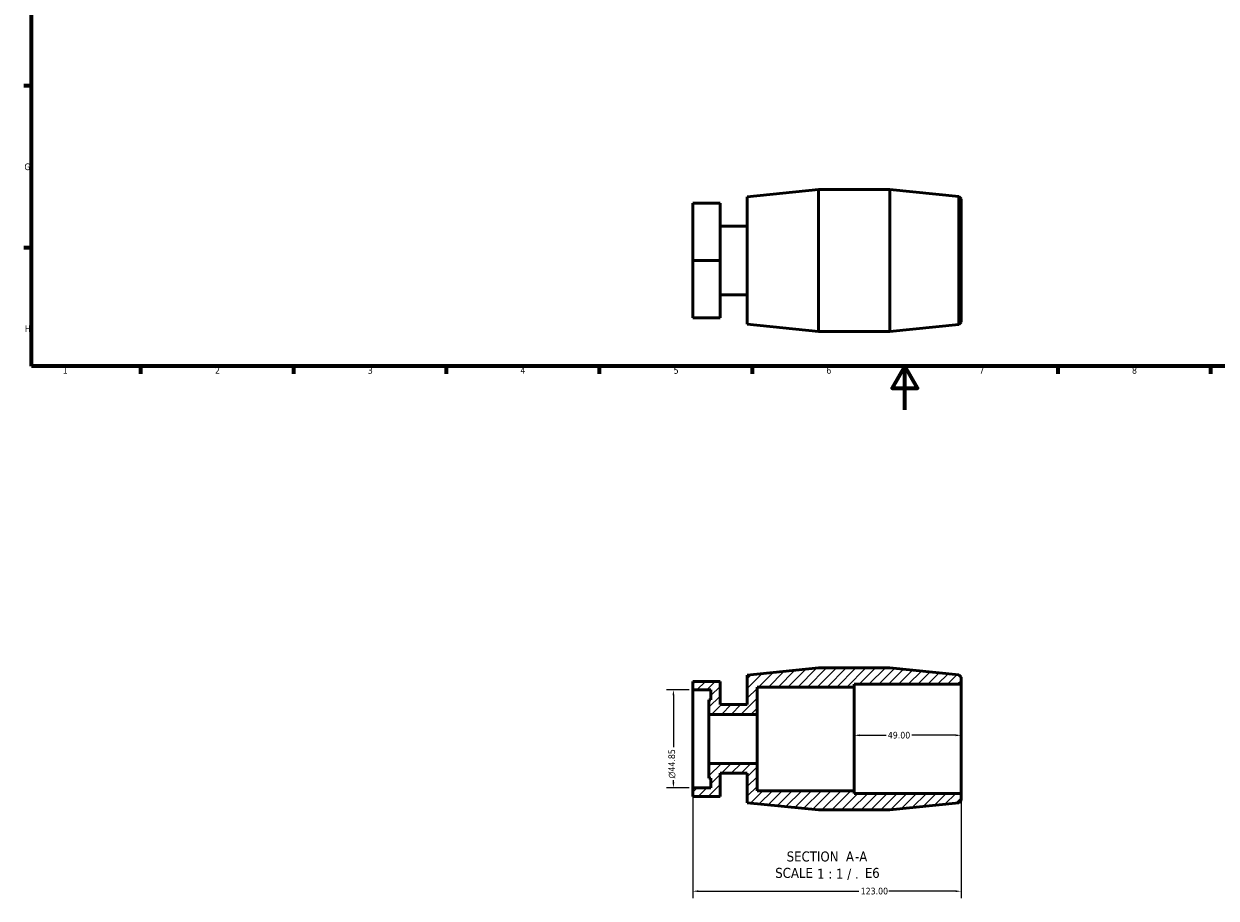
# Model space of a CAD drawing. Header units: millimetres. Extents: x 0 to 907, y -224 to 594.
# Tile 1 of 3: x 17 to 563, y -224 to 177. Entities that reach past the tile are written whole.
import ezdxf

# ---------------------------------------------------------------- set-up
doc = ezdxf.new("R2010")
doc.units = ezdxf.units.MM
for name, color, linetype, lineweight in [('Border (ANSI)', 7, 'Continuous', 70), ('Dimension (ANSI)', 7, 'Continuous', 25), ('Hatch (ANSI)', 7, 'Continuous', 18), ('Symbol (ANSI)', 7, 'Continuous', 25), ('Visible (ANSI)', 7, 'Continuous', 50)]:
    doc.layers.add(name, color=color, linetype=linetype, lineweight=lineweight)
doc.styles.add('Label Text (ANSI)', font='tahoma.ttf')
doc.styles.add('Note Text (ANSI)', font='tahoma.ttf')
doc.dimstyles.new('Default - mm (ANSI)', dxfattribs={"dimtxt": 3.048, "dimasz": 2.5, "dimexe": 3.175, "dimexo": 1.6002, "dimgap": 0.8, "dimtad": 0, "dimtoh": 1, "dimzin": 4, "dimdsep": 46, "dimtxsty": 'Note Text (ANSI)', "dimcen": 0.09, "dimdle": 10, "dimclrd": 256, "dimclre": 256, "dimclrt": 256, "dimadec": 1, "dimazin": 1, "dimtfac": 1, "dimtofl": 0, "dimtmove": 0, "dimatfit": 3, "dimfxl": 0, "dimtolj": 1, "dimtzin": 4, "dimlwd": -1, "dimlwe": -1, "dimarcsym": 0})
pattern_1 = [(45, (0, 0), (-2.245064, 2.245064), [])]

# ---------------------------------------------------------------- blocks, each defined once
blk = doc.blocks.new('Borders Default Border')
at = {"layer": 'Border (ANSI)'}
for p, q in [((20, 148.5), (16.55, 148.5)), ((20, 74.25), (16.55, 74.25)), ((70.08, 20), (70.08, 16.55)), ((140.17, 20), (140.17, 16.55)), ((210.25, 20), (210.25, 16.55)), ((280.33, 20), (280.33, 16.55)), ((350.42, 20), (350.42, 16.55)), ((490.58, 20), (490.58, 16.55)), ((560.67, 20), (560.67, 16.55))]:
    blk.add_line(p, q, dxfattribs=at)
at = {"layer": 'Border (ANSI)', "flags": 128}
for points in [[(20, 20), (20, 574), (821, 574), (821, 20), (20, 20)], [(420.5, 0), (420.5, 20), (414.73, 10), (426.27, 10), (420.5, 20)]]:
    blk.add_lwpolyline(points, dxfattribs=at)
at = {"layer": 'Border (ANSI)', "char_height": 3.05, "attachment_point": 7, "style": 'Note Text (ANSI)'}
for s, insert in [('G', (16.81, 109.79)), ('H', (16.97, 35.6)), ('1', (34.35, 16.55)), ('2', (104.2, 16.55)), ('3', (174.26, 16.49)), ('4', (244.23, 16.55)), ('5', (314.48, 16.49)), ('6', (384.49, 16.49)), ('7', (454.6, 16.55)), ('8', (524.63, 16.48))]:
    blk.add_mtext(s, dxfattribs=dict(at, insert=insert))
blk = doc.blocks.new('*D8')
at = {"layer": 'Defpoints', "color": 0, "transparency": 16777216}
for p in [(397.26, -149.15), (397.26, -149.15), (446.26, -149.15)]:
    blk.add_point(p, dxfattribs=at)
at = {"layer": 'Dimension (ANSI)', "transparency": 16777216}
for p, q in [((399.76, -149.15), (411.87, -149.15)), ((443.76, -149.15), (423.65, -149.15))]:
    blk.add_line(p, q, dxfattribs=at)
for points in [[(399.76, -148.73), (399.76, -149.57), (397.26, -149.15)], [(443.76, -148.73), (443.76, -149.57), (446.26, -149.15)]]:
    blk.add_solid(points, dxfattribs=at)
at = {"layer": 'Dimension (ANSI)', "transparency": 16777216, "insert": (412.67, -147.56), "char_height": 3.048, "attachment_point": 1, "style": 'Note Text (ANSI)'}
blk.add_mtext('\\A1;49.00', dxfattribs=at)
blk = doc.blocks.new('*D9')
at = {"layer": 'Defpoints', "color": 0, "transparency": 16777216}
for p in [(323.26, -173.21), (446.26, -175.79), (446.26, -220.6)]:
    blk.add_point(p, dxfattribs=at)
at = {"layer": 'Dimension (ANSI)', "transparency": 16777216}
for p, q in [((323.26, -174.81), (323.26, -223.77)), ((446.26, -177.39), (446.26, -223.77)), ((325.76, -220.6), (399.42, -220.6)), ((443.76, -220.6), (413.1, -220.6))]:
    blk.add_line(p, q, dxfattribs=at)
for points in [[(325.76, -220.18), (325.76, -221.01), (323.26, -220.6)], [(443.76, -220.18), (443.76, -221.01), (446.26, -220.6)]]:
    blk.add_solid(points, dxfattribs=at)
at = {"layer": 'Dimension (ANSI)', "transparency": 16777216, "insert": (400.22, -219.01), "char_height": 3.048, "attachment_point": 1, "style": 'Note Text (ANSI)'}
blk.add_mtext('\\A1;123.00', dxfattribs=at)
blk = doc.blocks.new('*D10')
at = {"layer": 'Defpoints', "color": 0, "transparency": 16777216}
for p in [(323.26, -128.36), (314.37, -173.21), (323.26, -173.21)]:
    blk.add_point(p, dxfattribs=at)
at = {"layer": 'Dimension (ANSI)', "transparency": 16777216}
for p, q in [((321.66, -128.36), (311.19, -128.36)), ((314.37, -130.86), (314.37, -154.64)), ((321.66, -173.21), (311.19, -173.21)), ((314.37, -170.71), (314.37, -169.74))]:
    blk.add_line(p, q, dxfattribs=at)
for points in [[(313.95, -130.86), (314.79, -130.86), (314.37, -128.36)], [(313.95, -170.71), (314.79, -170.71), (314.37, -173.21)]]:
    blk.add_solid(points, dxfattribs=at)
at = {"layer": 'Dimension (ANSI)', "transparency": 16777216, "insert": (312.08, -168.94), "char_height": 3.048, "attachment_point": 1, "rotation": 90, "style": 'Note Text (ANSI)'}
blk.add_mtext('\\A1;{\\fAIGDT|b0|i0;\\ln}\\fTahoma|b0|i0;44.85', dxfattribs=at)

msp = doc.modelspace()

# ---------------------------------------------------------------- hatches: boundary and pattern name
at = {"layer": 'Hatch (ANSI)'}
h = msp.add_hatch(dxfattribs=at)
h.set_pattern_fill('ANSI31', color=256, scale=25.4, style=0)
h.set_pattern_definition(pattern_1)
h.paths.add_polyline_path([(352.744, -127.037), (397.259, -127.037), (397.259, -125.787), (446.259, -125.787), (446.259, -122.537), (445.264, -121.438), (413.593, -118.287), (380.926, -118.287), (348.259, -121.537), (348.259, -135.091), (335.759, -135.091), (335.759, -124.44), (323.259, -124.44), (323.259, -128.365), (331.509, -128.365), (331.509, -132.849), (330.684, -132.849), (330.684, -139.576), (352.744, -139.576)])
h = msp.add_hatch(dxfattribs=at)
h.set_pattern_fill('ANSI31', color=256, scale=25.4, style=0)
h.set_pattern_definition(pattern_1)
h.paths.add_polyline_path([(397.259, -174.537), (352.744, -174.537), (352.744, -161.998), (330.684, -161.998), (330.684, -168.725), (331.509, -168.725), (331.509, -173.21), (323.259, -173.21), (323.259, -177.134), (335.759, -177.134), (335.759, -166.483), (348.259, -166.483), (348.259, -180.037), (380.926, -183.287), (413.593, -183.287), (445.264, -180.136), (446.259, -179.037), (446.259, -175.787), (397.259, -175.787)])

# ---------------------------------------------------------------- linework, layer by layer
at = {"layer": 'Visible (ANSI)'}
for p, q in [((348.259, 97.684), (380.926, 100.934)), ((380.926, 35.934), (380.926, 100.934)), ((380.926, 100.934), (413.593, 100.934)), ((413.593, 35.934), (413.593, 100.934)), ((445.264, 97.783), (413.593, 100.934)), ((323.259, 94.781), (335.759, 94.781)), ((323.259, 68.434), (323.259, 94.781)), ((335.759, 68.434), (335.759, 94.781)), ((348.259, 39.184), (348.259, 97.684)), ((445.264, 39.085), (445.264, 97.783)), ((446.259, 96.684), (445.264, 97.783)), ((446.259, 96.684), (446.259, 40.184)), ((335.759, 84.13), (348.259, 84.13)), ((323.259, 68.434), (335.759, 68.434)), ((323.259, 42.088), (323.259, 68.434)), ((335.759, 42.088), (335.759, 68.434)), ((335.759, 52.739), (348.259, 52.739)), ((323.259, 42.088), (335.759, 42.088)), ((348.259, 39.184), (380.926, 35.934)), ((445.264, 39.085), (413.593, 35.934)), ((446.259, 40.184), (445.264, 39.085)), ((380.926, 35.934), (413.593, 35.934)), ((380.926, -118.287), (348.259, -121.537)), ((413.593, -118.287), (380.926, -118.287)), ((445.264, -121.438), (413.593, -118.287)), ((335.759, -124.44), (323.259, -124.44)), ((323.259, -124.44), (323.259, -128.365)), ((335.759, -135.091), (335.759, -124.44)), ((348.259, -121.537), (348.259, -135.091)), ((446.259, -122.537), (445.264, -121.438)), ((446.259, -125.787), (446.259, -122.537)), ((323.259, -128.365), (331.509, -128.365)), ((323.259, -173.21), (323.259, -128.365)), ((331.509, -128.365), (331.509, -132.849)), ((352.744, -127.037), (397.259, -127.037)), ((352.744, -139.576), (352.744, -127.037)), ((397.259, -127.037), (397.259, -125.787)), ((397.259, -125.787), (446.259, -125.787)), ((397.259, -174.537), (397.259, -127.037)), ((446.259, -175.787), (446.259, -125.787)), ((331.509, -132.849), (330.684, -132.849)), ((330.684, -132.849), (330.684, -139.576)), ((348.259, -135.091), (335.759, -135.091)), ((330.684, -139.576), (352.744, -139.576)), ((330.684, -161.998), (330.684, -139.576)), ((352.744, -161.998), (352.744, -139.576)), ((352.744, -161.998), (330.684, -161.998)), ((330.684, -161.998), (330.684, -168.725)), ((352.744, -174.537), (352.744, -161.998)), ((330.684, -168.725), (331.509, -168.725)), ((331.509, -168.725), (331.509, -173.21)), ((335.759, -177.134), (335.759, -166.483)), ((335.759, -166.483), (348.259, -166.483)), ((348.259, -166.483), (348.259, -180.037)), ((331.509, -173.21), (323.259, -173.21)), ((323.259, -173.21), (323.259, -177.134)), ((397.259, -174.537), (352.744, -174.537)), ((397.259, -175.787), (397.259, -174.537)), ((323.259, -177.134), (335.759, -177.134)), ((348.259, -180.037), (380.926, -183.287)), ((446.259, -175.787), (397.259, -175.787)), ((413.593, -183.287), (445.264, -180.136)), ((445.264, -180.136), (446.259, -179.037)), ((446.259, -179.037), (446.259, -175.787)), ((380.926, -183.287), (413.593, -183.287))]:
    msp.add_line(p, q, dxfattribs=at)

# ---------------------------------------------------------------- block references
msp.add_blockref('Borders Default Border', (0, 0))

# ---------------------------------------------------------------- texts
at = {"layer": 'Symbol (ANSI)', "char_height": 4.572, "attachment_point": 7, "style": 'Label Text (ANSI)'}
for s, insert in [('SECTION', (366.305, -207.052)), ('A', (393.474, -206.955)), ('A', (399.587, -206.955)), ('-', (397.608, -206.955)), ('SCALE', (361.057, -214.565)), (' 1 : 1 / .', (378.526, -215.476)), ('E', (402.195, -214.483)), ('6', (405.521, -214.579))]:
    msp.add_mtext(s, dxfattribs=dict(at, insert=insert))

# ---------------------------------------------------------------- dimensions: what is measured, and where the dimension line sits
at = {"layer": 'Dimension (ANSI)'}
dim = msp.add_linear_dim(base=(314.369394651, -173.209535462), p1=(323.25931582, -128.364535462), p2=(323.25931582, -173.209535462), angle=270, text='{\\fAIGDT|b0|i0;\\ln}\\fTahoma|b0|i0;<>', dimstyle='Default - mm (ANSI)', override={"dimgap": 0.8, "dimtoh": 0, "dimdec": 2, "dimtol": 0, "dimlim": 0, "dimtp": 0, "dimtm": 0, "dimtdec": 2, "dimatfit": 1}, dxfattribs=at)
dim.commit()
dim.dimension.update_dxf_attribs({"geometry": '*D10', "text_midpoint": (314.369394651, -162.192390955), "dimtype": 160})
for base, p1, p2, override, picture, middle in [((397.259, -149.149), (446.259, -149.149), (397.259, -149.149), {"dimgap": 0.8, "dimtoh": 0, "dimdec": 2, "dimse1": 1, "dimse2": 1, "dimtol": 0, "dimlim": 0, "dimtp": 0, "dimtm": 0, "dimtdec": 2, "dimatfit": 1}, '*D8', (417.759, -149.149)), ((446.259, -220.597), (323.259, -173.21), (446.259, -175.787), {"dimgap": 0.8, "dimtoh": 0, "dimdec": 2, "dimtol": 0, "dimlim": 0, "dimtp": 0, "dimtm": 0, "dimtdec": 2, "dimatfit": 1}, '*D9', (406.259, -220.597))]:
    dim = msp.add_linear_dim(base=base, p1=p1, p2=p2, angle=180, dimstyle='Default - mm (ANSI)', override=override, dxfattribs=at)
    dim.commit()
    dim.dimension.update_dxf_attribs({"geometry": picture, "text_midpoint": middle, "dimtype": 160})

doc.saveas('drawing.dxf')
